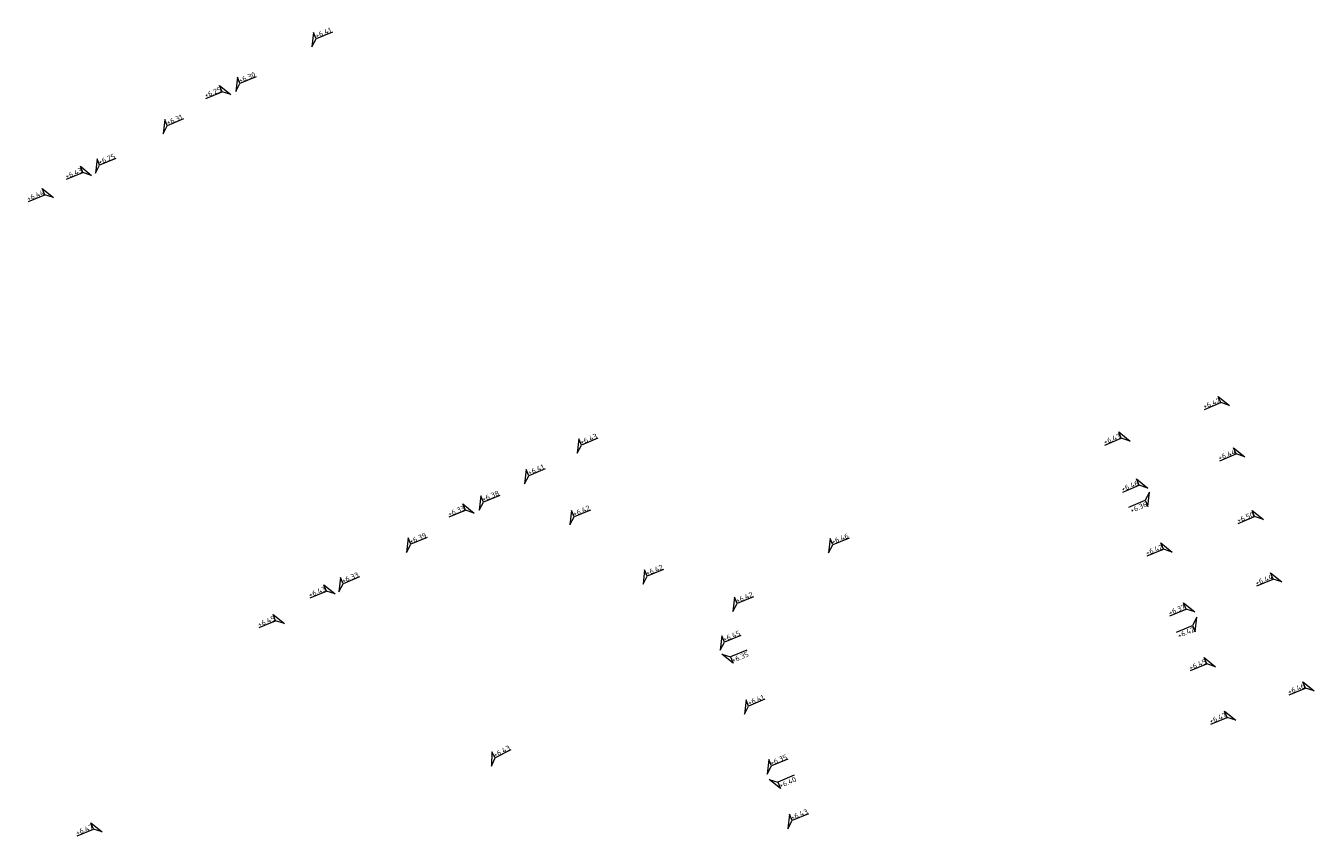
# Model space of a CAD drawing. Header units: metres. Extents: x 155115 to 155402, y 461434 to 461729.
# Tile 21 of 27: x 155187 to 155232, y 461689 to 461717. Entities that reach past the tile are written whole.
import ezdxf
from ezdxf.enums import TextEntityAlignment as Align

# ---------------------------------------------------------------- set-up
doc = ezdxf.new("R2010")
doc.units = ezdxf.units.M
doc.layers.add('X-XX-AL-HOOGTELABEL-S', color=7, linetype='Continuous', lineweight=25)
doc.styles.add('NLCS-ISO', font='NLCS-ISO.ttf')

# ---------------------------------------------------------------- blocks, each defined once
blk = doc.blocks.new('*U4')
at = {"lineweight": 18}
for p, q in [((-8.66, 2.07), (-2.46, 2.07)), ((-2.46, 2.07), (-2.46, 4.47)), ((-2.46, 4.47), (0, 0)), ((0, 0), (-2.46, 2.07))]:
    blk.add_line(p, q, dxfattribs=at)
at = {"lineweight": 18, "style": 'NLCS-ISO'}
blk.add_attdef('...', text='', height=1.8, dxfattribs=at).set_placement((-5.56, 1.65), align=Align.BOTTOM_CENTER)
blk = doc.blocks.new('*U3')
at = {"lineweight": 18}
for p, q in [((2.46, 4.47), (0, 0)), ((0, 0), (2.46, 2.07)), ((2.46, 2.07), (2.46, 4.47)), ((8.66, 2.07), (2.46, 2.07))]:
    blk.add_line(p, q, dxfattribs=at)
at = {"lineweight": 18, "style": 'NLCS-ISO'}
blk.add_attdef('...', text='', height=1.8, dxfattribs=at).set_placement((5.56, 1.65), align=Align.BOTTOM_CENTER)

msp = doc.modelspace()

# ---------------------------------------------------------------- block references
at = {"layer": 'X-XX-AL-HOOGTELABEL-S', "xscale": 0.1, "yscale": 0.1, "zscale": 0.1}
for name, p, rotation, values in [('*U3', (155196.549, 461716.603), 22.33527525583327, {'...': '+6.41'}), ('*U3', (155193.876, 461715.035), 22.33527525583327, {'...': '+6.30'}), ('*U4', (155193.703, 461714.934), 22.33527525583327, {'...': '+6.25'}), ('*U3', (155191.326, 461713.552), 22.33527525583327, {'...': '+6.31'}), ('*U3', (155188.949, 461712.169), 22.33527525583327, {'...': '+6.25'}), ('*U4', (155188.819, 461712.094), 22.33527525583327, {'...': '+6.43'}), ('*U4', (155187.477, 461711.314), 22.33527525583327, {'...': '+6.44'}), ('*U4', (155228.763, 461704.016), 22.33527525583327, {'...': '+6.42'}), ('*U3', (155205.866, 461702.342), 22.33527525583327, {'...': '+6.43'}), ('*U4', (155225.27, 461702.765), 22.33527525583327, {'...': '+6.47'}), ('*U4', (155229.298, 461702.214), 22.33527525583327, {'...': '+6.44'}), ('*U3', (155204.015, 461701.265), 22.33527525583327, {'...': '+6.41'}), ('*U4', (155225.896, 461701.115), 22.33527525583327, {'...': '+6.46'}), ('*U3', (155202.422, 461700.339), 22.33527525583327, {'...': '+6.38'}), ('*U4', (155202.249, 461700.238), 22.33527525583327, {'...': '+6.33'}), ('*U3', (155205.611, 461699.822), 22.33527525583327, {'...': '+6.42'}), ('*U4', (155229.951, 461700.014), 22.33527525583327, {'...': '+6.50'}), ('*U3', (155199.872, 461698.856), 22.33527525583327, {'...': '+6.39'}), ('*U3', (155214.69, 461698.839), 22.33527525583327, {'...': '+6.46'}), ('*U4', (155226.747, 461698.87), 22.33527525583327, {'...': '+6.42'}), ('*U3', (155208.174, 461697.741), 22.33527525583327, {'...': '+6.42'}), ('*U4', (155197.365, 461697.398), 22.33527525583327, {'...': '+6.43'}), ('*U3', (155197.495, 461697.474), 22.33527525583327, {'...': '+6.33'}), ('*U4', (155230.602, 461697.819), 22.33527525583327, {'...': '+6.44'}), ('*U3', (155211.332, 461696.779), 22.33527525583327, {'...': '+6.42'}), ('*U4', (155227.544, 461696.767), 22.33527525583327, {'...': '+6.37'}), ('*U4', (155195.584, 461696.362), 22.33527525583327, {'...': '+6.45'}), ('*U3', (155210.883, 461695.423), 22.33527525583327, {'...': '+6.45'}), ('*U4', (155228.273, 461694.845), 22.33527525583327, {'...': '+6.45'}), ('*U4', (155231.737, 461693.994), 22.33527525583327, {'...': '+6.46'}), ('*U3', (155211.734, 461693.179), 22.33527525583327, {'...': '+6.41'}), ('*U4', (155228.985, 461692.968), 22.33527525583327, {'...': '+6.47'}), ('*U3', (155202.851, 461691.35), 26.55025936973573, {'...': '+6.43'}), ('*U3', (155212.532, 461691.075), 22.33527525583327, {'...': '+6.35'}), ('*U3', (155213.259, 461689.157), 22.33527525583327, {'...': '+6.43'}), ('*U4', (155189.192, 461689.047), 22.33527525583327, {'...': '+6.47'})]:
    msp.add_blockref(name, p, dxfattribs=dict(at, rotation=rotation)).add_auto_attribs(values)
at = {"layer": 'X-XX-AL-HOOGTELABEL-S'}
ref = msp.add_blockref('*U4', (155225.949, 461700.974), dxfattribs=dict(at, xscale=-0.1, yscale=0.09999999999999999, zscale=0.1, rotation=202.811614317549))
ref.add_attrib('...', '+6.36', dxfattribs={"layer": '0', "lineweight": 18, "height": 0.18, "rotation": 22.8116, "style": 'NLCS-ISO'}).set_placement((155225.626, 461700.308), align=Align.BOTTOM_CENTER)
ref = msp.add_blockref('*U4', (155227.615, 461696.58), dxfattribs=dict(at, xscale=-0.09999999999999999, yscale=0.09999999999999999, zscale=0.1, rotation=202.8116143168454))
ref.add_attrib('...', '+6.42', dxfattribs={"layer": '0', "lineweight": 18, "height": 0.18, "rotation": 22.8116, "style": 'NLCS-ISO'}).set_placement((155227.292, 461695.913), align=Align.BOTTOM_CENTER)
ref = msp.add_blockref('*U3', (155210.937, 461695.283), dxfattribs=dict(at, xscale=-0.1, yscale=0.1, zscale=0.1, rotation=202.8116143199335))
ref.add_attrib('...', '+6.35', dxfattribs={"layer": '0', "lineweight": 18, "height": 0.18, "rotation": 22.8116, "style": 'NLCS-ISO'}).set_placement((155211.639, 461695.048), align=Align.BOTTOM_CENTER)
ref = msp.add_blockref('*U3', (155212.603, 461690.888), dxfattribs=dict(at, xscale=-0.1, yscale=0.1, zscale=0.1, rotation=202.8116143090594))
ref.add_attrib('...', '+6.40', dxfattribs={"layer": '0', "lineweight": 18, "height": 0.18, "rotation": 22.8116, "style": 'NLCS-ISO'}).set_placement((155213.305, 461690.653), align=Align.BOTTOM_CENTER)

doc.saveas('drawing.dxf')
